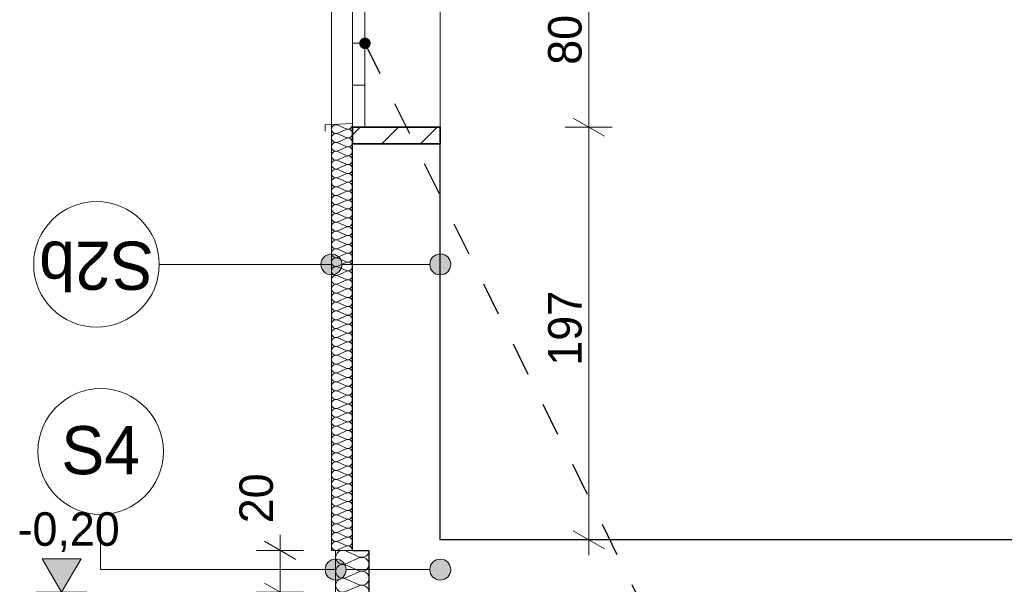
# Model space of a CAD drawing. Extents: x -547885 to -186295, y -25370 to 156194.
# Tile 11 of 256: x -537189 to -532485, y -12492 to -9797. Entities that reach past the tile are written whole.
import ezdxf

# ---------------------------------------------------------------- set-up
doc = ezdxf.new("R2010")
doc.units = 0
doc.header["$MEASUREMENT"] = 0
doc.linetypes.add('Przerywana', pattern=[320, 160, -160])
for name, color, linetype in [('Arch ocieplenie', 7, 'Continuous'), ('Arch opisy', 7, 'Continuous'), ('Arch zmurowania', 7, 'Continuous'), ('INWENT WYMIARY', 7, 'Continuous')]:
    doc.layers.add(name, color=color, linetype=linetype)
for name, color, linetype, lineweight in [('Arch ocieplenie_Nr_Pióra__100', 2, 'Continuous', 13), ('Arch opisy_Nr_Pióra__1', 7, 'Continuous', 25), ('Arch opisy_Nr_Pióra__21', 7, 'Continuous', 9), ('Arch stropy_Nr_Pióra__1', 7, 'Continuous', 25), ('Arch zmurowania_Nr_Pióra__21', 7, 'Continuous', 9), ('Arch zmurowania_Nr_Pióra__27', 7, 'Continuous', 35), ('INWENT WYMIARY_Nr_Pióra__21', 7, 'Continuous', 9), ('INWENT. OKNA_Nr_Pióra__5', 7, 'Continuous', 13), ('INWENT.ŚCIANY_Nr_Pióra__1', 7, 'Continuous', 25), ('INWENT.ŚCIANY_Nr_Pióra__21', 7, 'Continuous', 9)]:
    doc.layers.add(name, color=color, linetype=linetype, lineweight=lineweight)
for name, color, linetype, lineweight, true_color in [('Arch ocieplenie_Nr_Pióra__44', 7, 'Continuous', 9, 0x029e21), ('Arch okna_Nr_Pióra__9', 7, 'Continuous', 9, 0x3dad99), ('Arch wykończenie_Nr_Pióra__3', 7, 'Continuous', 18, 0xff6600)]:
    doc.layers.add(name, color=color, linetype=linetype, lineweight=lineweight, true_color=true_color)
doc.styles.add('GENERATED_STYLE_2', font='txt')
doc.styles.add('GENERATED_STYLE_7', font='txt')
doc.dimstyles.new('GENERATED_STYLE__13', dxfattribs={"dimtxt": 0.18, "dimasz": 109.44, "dimexe": 0.18, "dimexo": 0.0625, "dimgap": 0.09, "dimtad": 0, "dimtih": 1, "dimtoh": 1, "dimdec": 4, "dimzin": 0, "dimdsep": 46, "dimcen": 0.09, "dimadec": 0, "dimazin": 0, "dimtfac": 1, "dimtdec": 4, "dimtmove": 0, "dimatfit": 3, "dimldrblk": 'ARROWHEAD_11', "dimfxl": 0, "dimtolj": 1, "dimtzin": 0, "dimarcsym": 0})
doc.dimstyles.new('GENERATED_STYLE__6', dxfattribs={"dimtxt": 160.000002, "dimasz": 114, "dimexe": 0.18, "dimexo": 0, "dimgap": 0.09, "dimtad": 1, "dimdec": 0, "dimlfac": 0.1, "dimzin": 0, "dimdsep": 46, "dimtxsty": 'GENERATED_STYLE_2', "dimblk": 'ARROWHEAD_2', "dimblk1": 'ARROWHEAD_2', "dimblk2": 'ARROWHEAD_2', "dimcen": 0.09, "dimclrd": 7, "dimclre": 7, "dimclrt": 7, "dimazin": 0, "dimtfac": 1, "dimtdec": 4, "dimtmove": 2, "dimatfit": 3, "dimfxl": 0, "dimtolj": 1, "dimtzin": 0, "dimarcsym": 0})
doc.dimstyles.new('GENERATED_STYLE__7', dxfattribs={"dimtxt": 160.000002, "dimasz": 114, "dimexe": 0.18, "dimexo": 0, "dimgap": 0.09, "dimtad": 1, "dimdec": 0, "dimlfac": 0.1, "dimzin": 0, "dimdsep": 46, "dimtxsty": 'GENERATED_STYLE_2', "dimblk": 'ARROWHEAD_2', "dimblk1": 'ARROWHEAD_2', "dimblk2": 'ARROWHEAD_2', "dimcen": 0.09, "dimclrd": 7, "dimclre": 7, "dimclrt": 7, "dimazin": 0, "dimtfac": 1, "dimtdec": 4, "dimtmove": 0, "dimatfit": 3, "dimfxl": 0, "dimtolj": 1, "dimtzin": 0, "dimarcsym": 0})

# ---------------------------------------------------------------- blocks, each defined once
blk = doc.blocks.new('Izolacja cieplna 14_184', base_point=(-535519.6, -13329.6))
at = {"layer": 'Arch ocieplenie_Nr_Pióra__100', "linetype": 'Continuous'}
for p, q in [((-535567.2, -12360.1), (-535631.9, -12332.4)), ((-535631.9, -12393.5), (-535567.2, -12365.7)), ((-535567.2, -12426.8), (-535631.9, -12399.1)), ((-535631.9, -12460.1), (-535567.2, -12432.4)), ((-535567.2, -12493.5), (-535631.9, -12465.7)), ((-535631.9, -12526.8), (-535567.2, -12499.1)), ((-535567.2, -12560.1), (-535631.9, -12532.4)), ((-535631.9, -12593.5), (-535567.2, -12565.7)), ((-535567.2, -12626.8), (-535631.9, -12599.1)), ((-535631.9, -12660.1), (-535567.2, -12632.4)), ((-535567.2, -12693.5), (-535631.9, -12665.7)), ((-535631.9, -12726.8), (-535567.2, -12699.1)), ((-535567.2, -12760.1), (-535631.9, -12732.4)), ((-535631.9, -12793.5), (-535567.2, -12765.7)), ((-535567.2, -12826.8), (-535631.9, -12799.1)), ((-535631.9, -12860.1), (-535567.2, -12832.4)), ((-535567.2, -12893.5), (-535631.9, -12865.7)), ((-535631.9, -12926.8), (-535567.2, -12899.1)), ((-535567.2, -12960.1), (-535631.9, -12932.4)), ((-535631.9, -12993.5), (-535567.2, -12965.7)), ((-535567.2, -13026.8), (-535631.9, -12999.1)), ((-535631.9, -13060.1), (-535567.2, -13032.4)), ((-535567.2, -13093.5), (-535631.9, -13065.7)), ((-535631.9, -13126.8), (-535567.2, -13099.1)), ((-535567.2, -13160.1), (-535631.9, -13132.4)), ((-535631.9, -13193.5), (-535567.2, -13165.7)), ((-535567.2, -13226.8), (-535631.9, -13199.1)), ((-535631.9, -13260.1), (-535567.2, -13232.4)), ((-535567.2, -13293.5), (-535631.9, -13265.7)), ((-535631.9, -13326.8), (-535567.2, -13299.1))]:
    blk.add_line(p, q, dxfattribs=at)
for centre, start_param, end_param in [((-535645.5, -12362.9), 4.299595, 8.266775), ((-535553.6, -12329.6), 1.158004, 3.141593), ((-535553.6, -12396.3), 1.158004, 5.125183), ((-535645.5, -12429.6), 4.299595, 8.266775), ((-535645.5, -12496.3), 4.299595, 8.266775), ((-535553.6, -12462.9), 1.158004, 5.125183), ((-535553.6, -12529.6), 1.158004, 5.125183), ((-535645.5, -12562.9), 4.299595, 8.266775), ((-535645.5, -12629.6), 4.299595, 8.266775), ((-535553.6, -12596.3), 1.158004, 5.125183), ((-535553.6, -12662.9), 1.158004, 5.125183), ((-535645.5, -12696.3), 4.299595, 8.266775), ((-535553.6, -12729.6), 1.158004, 5.125183), ((-535645.5, -12762.9), 4.299595, 8.266775), ((-535645.5, -12829.6), 4.299595, 8.266775), ((-535553.6, -12796.3), 1.158004, 5.125183), ((-535553.6, -12862.9), 1.158004, 5.125183), ((-535645.5, -12896.3), 4.299595, 8.266775), ((-535645.5, -12962.9), 4.299595, 8.266775), ((-535553.6, -12929.6), 1.158004, 5.125183), ((-535553.6, -12996.3), 1.158004, 5.125183), ((-535645.5, -13029.6), 4.299595, 8.266775), ((-535553.6, -13062.9), 1.158004, 5.125183), ((-535645.5, -13096.3), 4.299595, 8.266775), ((-535553.6, -13129.6), 1.158004, 5.125183), ((-535645.5, -13162.9), 4.299595, 8.266775), ((-535553.6, -13196.3), 1.158004, 5.125183), ((-535645.5, -13229.6), 4.299595, 8.266775), ((-535645.5, -13296.3), 4.299595, 8.266775), ((-535553.6, -13262.9), 1.158004, 5.125183), ((-535553.6, -13329.6), 3.141593, 5.125182)]:
    blk.add_ellipse(centre, major_axis=(-34, 0), ratio=0.979555, start_param=start_param, end_param=end_param, dxfattribs=at)
blk = doc.blocks.new('Izolacja cieplna 14_185', base_point=(-535599.6, -10297.8))
at = {"layer": 'Arch ocieplenie_Nr_Pióra__44', "linetype": 'Continuous'}
for p, q in [((-535669.8, -10299.6), (-535629.4, -10317.2)), ((-535629.4, -10320.8), (-535669.8, -10338.4)), ((-535669.8, -10341.9), (-535629.4, -10359.5)), ((-535629.4, -10363.1), (-535669.8, -10380.7)), ((-535669.8, -10384.3), (-535629.4, -10401.9)), ((-535629.4, -10405.4), (-535669.8, -10423)), ((-535669.8, -10426.6), (-535629.4, -10444.2)), ((-535629.4, -10447.7), (-535669.8, -10465.4)), ((-535669.8, -10468.9), (-535629.4, -10486.5)), ((-535629.4, -10490.1), (-535669.8, -10507.7)), ((-535669.8, -10511.2), (-535629.4, -10528.9)), ((-535629.4, -10532.4), (-535669.8, -10550)), ((-535669.8, -10553.6), (-535629.4, -10571.2)), ((-535629.4, -10574.7), (-535669.8, -10592.3)), ((-535669.8, -10595.9), (-535629.4, -10613.5)), ((-535629.4, -10617.1), (-535669.8, -10634.7)), ((-535669.8, -10638.2), (-535629.4, -10655.8)), ((-535629.4, -10659.4), (-535669.8, -10677)), ((-535669.8, -10680.6), (-535629.4, -10698.2)), ((-535629.4, -10701.7), (-535669.8, -10719.3)), ((-535669.8, -10722.9), (-535629.4, -10740.5)), ((-535629.4, -10744.1), (-535669.8, -10761.7)), ((-535669.8, -10765.2), (-535629.4, -10782.8)), ((-535629.4, -10786.4), (-535669.8, -10804)), ((-535669.8, -10807.5), (-535629.4, -10825.2)), ((-535629.4, -10828.7), (-535669.8, -10846.3)), ((-535669.8, -10849.9), (-535629.4, -10867.5)), ((-535629.4, -10871), (-535669.8, -10888.6)), ((-535669.8, -10892.2), (-535629.4, -10909.8)), ((-535629.4, -10913.4), (-535669.8, -10931)), ((-535669.8, -10934.5), (-535629.4, -10952.1)), ((-535629.4, -10955.7), (-535669.8, -10973.3)), ((-535669.8, -10976.9), (-535629.4, -10994.5)), ((-535629.4, -10998), (-535669.8, -11015.6)), ((-535669.8, -11019.2), (-535629.4, -11036.8)), ((-535629.4, -11040.4), (-535669.8, -11058)), ((-535669.8, -11061.5), (-535629.4, -11079.1)), ((-535629.4, -11082.7), (-535669.8, -11100.3)), ((-535669.8, -11103.9), (-535629.4, -11121.5)), ((-535629.4, -11125), (-535669.8, -11142.6)), ((-535669.8, -11146.2), (-535629.4, -11163.8)), ((-535629.4, -11167.3), (-535669.8, -11185)), ((-535669.8, -11188.5), (-535629.4, -11206.1)), ((-535629.4, -11209.7), (-535669.8, -11227.3)), ((-535669.8, -11230.8), (-535629.4, -11248.4)), ((-535629.4, -11252), (-535669.8, -11269.6)), ((-535669.8, -11273.2), (-535629.4, -11290.8)), ((-535629.4, -11294.3), (-535669.8, -11311.9)), ((-535669.8, -11315.5), (-535629.4, -11333.1)), ((-535629.4, -11336.7), (-535669.8, -11354.3)), ((-535669.8, -11357.8), (-535629.4, -11375.4)), ((-535629.4, -11379), (-535669.8, -11396.6)), ((-535669.8, -11400.2), (-535629.4, -11417.8)), ((-535629.4, -11421.3), (-535669.8, -11438.9)), ((-535669.8, -11442.5), (-535629.4, -11460.1)), ((-535629.4, -11463.6), (-535669.8, -11481.3)), ((-535669.8, -11484.8), (-535629.4, -11502.4)), ((-535629.4, -11506), (-535669.8, -11523.6)), ((-535669.8, -11527.1), (-535629.4, -11544.7)), ((-535629.4, -11548.3), (-535669.8, -11565.9)), ((-535669.8, -11569.5), (-535629.4, -11587.1)), ((-535629.4, -11590.6), (-535669.8, -11608.2)), ((-535669.8, -11611.8), (-535629.4, -11629.4)), ((-535629.4, -11633), (-535669.8, -11650.6)), ((-535669.8, -11654.1), (-535629.4, -11671.7)), ((-535629.4, -11675.3), (-535669.8, -11692.9)), ((-535669.8, -11696.5), (-535629.4, -11714.1)), ((-535629.4, -11717.6), (-535669.8, -11735.2)), ((-535669.8, -11738.8), (-535629.4, -11756.4)), ((-535629.4, -11759.9), (-535669.8, -11777.6)), ((-535669.8, -11781.1), (-535629.4, -11798.7)), ((-535629.4, -11802.3), (-535669.8, -11819.9)), ((-535669.8, -11823.4), (-535629.4, -11841.1)), ((-535629.4, -11844.6), (-535669.8, -11862.2)), ((-535669.8, -11865.8), (-535629.4, -11883.4)), ((-535629.4, -11886.9), (-535669.8, -11904.5)), ((-535669.8, -11908.1), (-535629.4, -11925.7)), ((-535629.4, -11929.3), (-535669.8, -11946.9)), ((-535669.8, -11950.4), (-535629.4, -11968)), ((-535629.4, -11971.6), (-535669.8, -11989.2)), ((-535669.8, -11992.8), (-535629.4, -12010.4)), ((-535629.4, -12013.9), (-535669.8, -12031.5)), ((-535669.8, -12035.1), (-535629.4, -12052.7)), ((-535629.4, -12056.3), (-535669.8, -12073.9)), ((-535669.8, -12077.4), (-535629.4, -12095)), ((-535629.4, -12098.6), (-535669.8, -12116.2)), ((-535669.8, -12119.7), (-535629.4, -12137.4)), ((-535629.4, -12140.9), (-535669.8, -12158.5)), ((-535669.8, -12162.1), (-535629.4, -12179.7)), ((-535629.4, -12183.2), (-535669.8, -12200.8)), ((-535669.8, -12204.4), (-535629.4, -12222)), ((-535629.4, -12225.6), (-535669.8, -12243.2)), ((-535669.8, -12246.7), (-535629.4, -12264.3)), ((-535629.4, -12267.9), (-535669.8, -12285.5)), ((-535669.8, -12289.1), (-535629.4, -12306.7)), ((-535629.4, -12310.2), (-535669.8, -12327.8))]:
    blk.add_line(p, q, dxfattribs=at)
for centre, start_param, end_param in [((-535678.3, -10319), 1.158003, 5.125183), ((-535620.8, -10297.8), 4.299596, 6.283185), ((-535678.3, -10361.3), 1.158003, 5.125183), ((-535620.8, -10340.1), 4.299595, 8.266774), ((-535678.3, -10403.6), 1.158003, 5.125183), ((-535620.8, -10382.5), 4.299595, 8.266774), ((-535678.3, -10446), 1.158003, 5.125183), ((-535620.8, -10424.8), 4.299595, 8.266774), ((-535678.3, -10488.3), 1.158003, 5.125183), ((-535620.8, -10467.1), 4.299595, 8.266774), ((-535620.8, -10509.5), 4.299595, 8.266774), ((-535678.3, -10530.6), 1.158003, 5.125183), ((-535620.8, -10551.8), 4.299595, 8.266774), ((-535678.3, -10573), 1.158003, 5.125183), ((-535620.8, -10594.1), 4.299595, 8.266774), ((-535678.3, -10615.3), 1.158003, 5.125183), ((-535620.8, -10636.5), 4.299595, 8.266774), ((-535678.3, -10657.6), 1.158003, 5.125183), ((-535678.3, -10699.9), 1.158003, 5.125183), ((-535620.8, -10678.8), 4.299595, 8.266774), ((-535678.3, -10742.3), 1.158003, 5.125183), ((-535620.8, -10721.1), 4.299595, 8.266774), ((-535678.3, -10784.6), 1.158003, 5.125183), ((-535620.8, -10763.4), 4.299595, 8.266774), ((-535678.3, -10826.9), 1.158003, 5.125183), ((-535620.8, -10805.8), 4.299595, 8.266774), ((-535678.3, -10869.3), 1.158003, 5.125183), ((-535620.8, -10848.1), 4.299595, 8.266774), ((-535678.3, -10911.6), 1.158003, 5.125183), ((-535620.8, -10890.4), 4.299595, 8.266774), ((-535620.8, -10932.8), 4.299595, 8.266774), ((-535678.3, -10953.9), 1.158003, 5.125183), ((-535620.8, -10975.1), 4.299595, 8.266774), ((-535678.3, -10996.2), 1.158003, 5.125183), ((-535620.8, -11017.4), 4.299595, 8.266774), ((-535678.3, -11038.6), 1.158003, 5.125183), ((-535620.8, -11059.7), 4.299595, 8.266774), ((-535678.3, -11080.9), 1.158003, 5.125183), ((-535678.3, -11123.2), 1.158003, 5.125183), ((-535620.8, -11102.1), 4.299595, 8.266774), ((-535678.3, -11165.6), 1.158003, 5.125183), ((-535620.8, -11144.4), 4.299595, 8.266774), ((-535678.3, -11207.9), 1.158003, 5.125183), ((-535620.8, -11186.7), 4.299595, 8.266774), ((-535678.3, -11250.2), 1.158003, 5.125183), ((-535620.8, -11229.1), 4.299595, 8.266774), ((-535678.3, -11292.6), 1.158003, 5.125183), ((-535620.8, -11271.4), 4.299595, 8.266774), ((-535678.3, -11334.9), 1.158003, 5.125183), ((-535620.8, -11313.7), 4.299595, 8.266774), ((-535620.8, -11356), 4.299595, 8.266774), ((-535678.3, -11377.2), 1.158003, 5.125183), ((-535620.8, -11398.4), 4.299595, 8.266774), ((-535678.3, -11419.5), 1.158003, 5.125183), ((-535620.8, -11440.7), 4.299595, 8.266774), ((-535678.3, -11461.9), 1.158003, 5.125183), ((-535620.8, -11483), 4.299595, 8.266774), ((-535678.3, -11504.2), 1.158003, 5.125183), ((-535678.3, -11546.5), 1.158003, 5.125183), ((-535620.8, -11525.4), 4.299595, 8.266774), ((-535678.3, -11588.9), 1.158003, 5.125183), ((-535620.8, -11567.7), 4.299595, 8.266774), ((-535678.3, -11631.2), 1.158003, 5.125183), ((-535620.8, -11610), 4.299595, 8.266774), ((-535678.3, -11673.5), 1.158003, 5.125183), ((-535620.8, -11652.3), 4.299595, 8.266774), ((-535678.3, -11715.8), 1.158003, 5.125183), ((-535620.8, -11694.7), 4.299595, 8.266774), ((-535678.3, -11758.2), 1.158003, 5.125183), ((-535620.8, -11737), 4.299595, 8.266774), ((-535620.8, -11779.3), 4.299595, 8.266774), ((-535678.3, -11800.5), 1.158003, 5.125183), ((-535620.8, -11821.7), 4.299595, 8.266774), ((-535678.3, -11842.8), 1.158003, 5.125183), ((-535620.8, -11864), 4.299595, 8.266774), ((-535678.3, -11885.2), 1.158003, 5.125183), ((-535620.8, -11906.3), 4.299595, 8.266774), ((-535678.3, -11927.5), 1.158003, 5.125183), ((-535678.3, -11969.8), 1.158003, 5.125183), ((-535620.8, -11948.7), 4.299595, 8.266774), ((-535678.3, -12012.1), 1.158003, 5.125183), ((-535620.8, -11991), 4.299595, 8.266774), ((-535678.3, -12054.5), 1.158003, 5.125183), ((-535620.8, -12033.3), 4.299595, 8.266774), ((-535678.3, -12096.8), 1.158003, 5.125183), ((-535620.8, -12075.6), 4.299595, 8.266774), ((-535678.3, -12139.1), 1.158003, 5.125183), ((-535620.8, -12118), 4.299595, 8.266774), ((-535678.3, -12181.5), 1.158003, 5.125183), ((-535620.8, -12160.3), 4.299595, 8.266774), ((-535620.8, -12202.6), 4.299595, 8.266774), ((-535678.3, -12223.8), 1.158003, 5.125183), ((-535620.8, -12245), 4.299595, 8.266774), ((-535678.3, -12266.1), 1.158003, 5.125183), ((-535620.8, -12287.3), 4.299595, 8.266774), ((-535678.3, -12308.4), 1.158003, 5.125183), ((-535620.8, -12329.6), 6.283185, 8.266774)]:
    blk.add_ellipse(centre, major_axis=(21.3, 0), ratio=0.995194, start_param=start_param, end_param=end_param, dxfattribs=at)
blk = doc.blocks.new('Ściana_27', base_point=(-535599.6, -10309.6))
at = {"layer": 'Arch zmurowania_Nr_Pióra__21', "linetype": 'Continuous'}
h = blk.add_hatch(dxfattribs=at)
h.set_pattern_fill('Common_Brick', color=256, style=0, pattern_type=2)
h.set_pattern_definition([(45, (0, 0), (-91.923878, 91.923878), [])])
h.paths.add_polyline_path([(-535599.6, -10389.6), (-535179.6, -10389.6), (-535179.6, -10309.6), (-535599.6, -10309.6)], flags=0)
at = {"layer": 'Arch zmurowania_Nr_Pióra__27', "linetype": 'Continuous'}
for p, q in [((-535179.6, -10309.6), (-535599.6, -10309.6)), ((-535599.6, -10309.6), (-535599.6, -10389.6)), ((-535179.6, -10389.6), (-535179.6, -10309.6)), ((-535599.6, -10389.6), (-535179.6, -10389.6))]:
    blk.add_line(p, q, dxfattribs=at)
blk = doc.blocks.new('Wymiary_70', base_point=(-536988.8, -12529.6))
at = {"layer": 'INWENT WYMIARY_Nr_Pióra__21', "linetype": 'Continuous'}
blk.add_hatch(color=256, dxfattribs=at).paths.add_polyline_path([(-536988.8, -12529.6), (-537081.6, -12369.6), (-536896, -12369.6)], flags=0)
for p, q in [((-536988.8, -12529.6), (-537081.6, -12369.6)), ((-537081.6, -12369.6), (-536896, -12369.6)), ((-536896, -12369.6), (-536988.8, -12529.6)), ((-536988.8, -12529.6), (-537108.8, -12529.6)), ((-536988.8, -12529.6), (-536868.8, -12529.6))]:
    blk.add_line(p, q, dxfattribs=at)
at = {"layer": 'INWENT WYMIARY_Nr_Pióra__21', "insert": (-537198.9, -12337.6), "char_height": 160, "attachment_point": 7, "style": 'GENERATED_STYLE_2'}
blk.add_mtext('{-0,20}', dxfattribs=at)
blk = doc.blocks.new('*D513')
at = {"layer": 'INWENT WYMIARY_Nr_Pióra__21', "linetype": 'Continuous'}
for p, q in [((-534545.4, -10266.3), (-534395.4, -10352.9)), ((-534357.9, -10309.6), (-534582.9, -10309.6)), ((-534470.4, -12279.6), (-534470.4, -10309.6)), ((-534545.4, -12236.3), (-534395.4, -12322.9)), ((-534357.9, -12279.6), (-534582.9, -12279.6)), ((-534470.4, -12353), (-534470.4, -12279.6))]:
    blk.add_line(p, q, dxfattribs=at)
at = {"layer": 'INWENT WYMIARY_Nr_Pióra__21', "char_height": 160, "attachment_point": 7, "rotation": 90, "style": 'GENERATED_STYLE_2'}
for s, insert in [('{22}', (-534502.4, -9246.3)), ('{80}', (-534502.4, -10012)), ('{197}', (-534502.4, -11448.2))]:
    blk.add_mtext(s, dxfattribs=dict(at, insert=insert))
blk = doc.blocks.new('ARROWHEAD_2')
at = {"color": 0, "linetype": 'Continuous', "lineweight": 0}
for p, q in [((-0.378, -0.655), (0.378, 0.655)), ((0, 0), (-1, 0))]:
    blk.add_line(p, q, dxfattribs=at)
blk = doc.blocks.new('*D514')
at = {"layer": 'INWENT WYMIARY_Nr_Pióra__21', "linetype": 'Continuous'}
for p, q in [((-534545.4, -9466.3), (-534395.4, -9552.9)), ((-534357.9, -9509.6), (-534582.9, -9509.6)), ((-534470.4, -10309.6), (-534470.4, -9509.6)), ((-534545.4, -10266.3), (-534395.4, -10352.9)), ((-534357.9, -10309.6), (-534582.9, -10309.6))]:
    blk.add_line(p, q, dxfattribs=at)
at = {"layer": 'INWENT WYMIARY_Nr_Pióra__21', "char_height": 160, "attachment_point": 7, "rotation": 90, "style": 'GENERATED_STYLE_2'}
for s, insert in [('{22}', (-534502.4, -9246.3)), ('{80}', (-534502.4, -10012)), ('{197}', (-534502.4, -11448.2))]:
    blk.add_mtext(s, dxfattribs=dict(at, insert=insert))
blk = doc.blocks.new('*D515')
at = {"layer": 'INWENT WYMIARY_Nr_Pióra__21', "linetype": 'Continuous'}
for p, q in [((-534470.4, -9289.6), (-534470.4, -9216.3)), ((-534395.4, -9332.9), (-534545.4, -9246.3)), ((-534357.9, -9289.6), (-534582.9, -9289.6)), ((-534470.4, -9509.6), (-534470.4, -9289.6)), ((-534545.4, -9466.3), (-534395.4, -9552.9)), ((-534357.9, -9509.6), (-534582.9, -9509.6))]:
    blk.add_line(p, q, dxfattribs=at)
at = {"layer": 'INWENT WYMIARY_Nr_Pióra__21', "char_height": 160, "attachment_point": 7, "rotation": 90, "style": 'GENERATED_STYLE_2'}
for s, insert in [('{22}', (-534502.4, -9246.3)), ('{80}', (-534502.4, -10012)), ('{197}', (-534502.4, -11448.2))]:
    blk.add_mtext(s, dxfattribs=dict(at, insert=insert))
blk = doc.blocks.new('*D520')
at = {"layer": 'INWENT WYMIARY_Nr_Pióra__21', "linetype": 'Continuous'}
for p, q in [((-536020.1, -12486.3), (-535870.1, -12572.9)), ((-535832.6, -12529.6), (-536057.6, -12529.6)), ((-535945.1, -13329.6), (-535945.1, -12529.6)), ((-536020.1, -13286.3), (-535870.1, -13372.9)), ((-535832.6, -13329.6), (-536057.6, -13329.6)), ((-535945.1, -13403), (-535945.1, -13329.6))]:
    blk.add_line(p, q, dxfattribs=at)
at = {"layer": 'INWENT WYMIARY_Nr_Pióra__21', "char_height": 160, "attachment_point": 7, "rotation": 90, "style": 'GENERATED_STYLE_2'}
for s, insert in [('{20}', (-535977.1, -12200.3)), ('{80}', (-535977.1, -13032))]:
    blk.add_mtext(s, dxfattribs=dict(at, insert=insert))
blk = doc.blocks.new('*D521')
at = {"layer": 'INWENT WYMIARY_Nr_Pióra__21', "linetype": 'Continuous'}
for p, q in [((-535945.1, -12329.6), (-535945.1, -12256.3)), ((-535870.1, -12372.9), (-536020.1, -12286.3)), ((-535832.6, -12329.6), (-536057.6, -12329.6)), ((-535945.1, -12529.6), (-535945.1, -12329.6)), ((-536020.1, -12486.3), (-535870.1, -12572.9)), ((-535832.6, -12529.6), (-536057.6, -12529.6))]:
    blk.add_line(p, q, dxfattribs=at)
at = {"layer": 'INWENT WYMIARY_Nr_Pióra__21', "char_height": 160, "attachment_point": 7, "rotation": 90, "style": 'GENERATED_STYLE_2'}
for s, insert in [('{20}', (-535977.1, -12200.3)), ('{80}', (-535977.1, -13032))]:
    blk.add_mtext(s, dxfattribs=dict(at, insert=insert))
blk = doc.blocks.new('ARROWHEAD_11')
at = {"color": 0, "linetype": 'Continuous', "lineweight": 0}
blk.add_line((0, 0), (-1, 0), dxfattribs=at)
at = {"color": 0, "linetype": 'Continuous', "lineweight": 0, "const_width": 0.25, "flags": 128}
blk.add_lwpolyline([(-0.125, 0, 1), (0.125, 0, 1)], format="xyb", close=True, dxfattribs=at)
blk = doc.blocks.new('Linia_111', base_point=(-535179.6, -12421.7))
at = {"layer": 'Arch opisy_Nr_Pióra__21', "linetype": 'Continuous'}
for points in [[(-535629.6, -12421.7), (-535633.4, -12402.6), (-535644.2, -12386.3), (-535660.4, -12375.5), (-535679.6, -12371.7), (-535698.7, -12375.5), (-535714.9, -12386.3), (-535725.7, -12402.6), (-535729.6, -12421.7), (-535725.7, -12440.8), (-535714.9, -12457.1), (-535698.7, -12467.9), (-535679.6, -12471.7), (-535660.4, -12467.9), (-535644.2, -12457.1), (-535633.4, -12440.8)], [(-535129.6, -12421.7), (-535133.4, -12402.6), (-535144.2, -12386.3), (-535160.4, -12375.5), (-535179.6, -12371.7), (-535198.7, -12375.5), (-535214.9, -12386.3), (-535225.7, -12402.6), (-535229.6, -12421.7), (-535225.7, -12440.8), (-535214.9, -12457.1), (-535198.7, -12467.9), (-535179.6, -12471.7), (-535160.4, -12467.9), (-535144.2, -12457.1), (-535133.4, -12440.8)]]:
    blk.add_hatch(color=256, dxfattribs=at).paths.add_polyline_path(points, flags=0)
blk.add_line((-535229.6, -12421.7), (-535629.6, -12421.7), dxfattribs=at)
for centre in [(-535679.6, -12421.7), (-535179.6, -12421.7)]:
    blk.add_circle(centre, 50, dxfattribs=at)
blk = doc.blocks.new('Linia_116', base_point=(-536802.1, -12421.7))
at = {"layer": 'Arch opisy_Nr_Pióra__21', "linetype": 'Continuous'}
blk.add_line((-536802.1, -12421.7), (-536802.1, -12157.8), dxfattribs=at)
blk.add_circle((-536802.1, -11857.8), 300, dxfattribs=at)
blk = doc.blocks.new('Linia_119', base_point=(-535179.6, -10964.7))
at = {"layer": 'Arch opisy_Nr_Pióra__21', "linetype": 'Continuous'}
for points in [[(-535649.6, -10964.7), (-535653.4, -10945.5), (-535664.2, -10929.3), (-535680.4, -10918.5), (-535699.6, -10914.7), (-535718.7, -10918.5), (-535734.9, -10929.3), (-535745.7, -10945.5), (-535749.6, -10964.7), (-535745.7, -10983.8), (-535734.9, -11000), (-535718.7, -11010.9), (-535699.6, -11014.7), (-535680.4, -11010.9), (-535664.2, -11000), (-535653.4, -10983.8)], [(-535129.6, -10964.7), (-535133.4, -10945.5), (-535144.2, -10929.3), (-535160.4, -10918.5), (-535179.6, -10914.7), (-535198.7, -10918.5), (-535214.9, -10929.3), (-535225.7, -10945.5), (-535229.6, -10964.7), (-535225.7, -10983.8), (-535214.9, -11000), (-535198.7, -11010.9), (-535179.6, -11014.7), (-535160.4, -11010.9), (-535144.2, -11000), (-535133.4, -10983.8)]]:
    blk.add_hatch(color=256, dxfattribs=at).paths.add_polyline_path(points, flags=0)
blk.add_line((-535229.6, -10964.7), (-535649.6, -10964.7), dxfattribs=at)
for centre in [(-535699.6, -10964.7), (-535179.6, -10964.7)]:
    blk.add_circle(centre, 50, dxfattribs=at)
blk = doc.blocks.new('Linia_120', base_point=(-535699.6, -10964.7))
at = {"layer": 'Arch opisy_Nr_Pióra__21', "linetype": 'Continuous'}
blk.add_line((-535699.6, -10964.7), (-536522.1, -10964.7), dxfattribs=at)
blk.add_circle((-536822.1, -10964.7), 300, dxfattribs=at)

msp = doc.modelspace()

# ---------------------------------------------------------------- linework, layer by layer
at = {"layer": 'Arch okna_Nr_Pióra__9', "linetype": 'Continuous'}
for p, q in [((-535599.6, -10309.6), (-535599.6, -9509.6)), ((-535539.6, -10309.6), (-535539.6, -9509.6)), ((-535539.6, -9909.6), (-535599.6, -9909.6)), ((-535539.6, -10109.6), (-535599.6, -10109.6)), ((-535539.6, -10309.6), (-535599.6, -10309.6))]:
    msp.add_line(p, q, dxfattribs=at)
at = {"layer": 'Arch opisy_Nr_Pióra__21', "linetype": 'Continuous'}
msp.add_line((-535679.6, -12421.7), (-536802.1, -12421.7), dxfattribs=at)
at = {"layer": 'Arch stropy_Nr_Pióra__1', "linetype": 'Continuous'}
msp.add_line((-528429.6, -12279.6), (-535179.6, -12279.6), dxfattribs=at)
at = {"layer": 'Arch wykończenie_Nr_Pióra__3', "linetype": 'Continuous'}
for p, q in [((-535699.6, -8882.4), (-535699.6, -12329.6)), ((-535699.6, -12329.6), (-535599.6, -12329.6)), ((-535679.6, -12329.6), (-535679.6, -13329.6))]:
    msp.add_line(p, q, dxfattribs=at)
at = {"layer": 'INWENT. OKNA_Nr_Pióra__5', "linetype": 'Continuous'}
for p, q in [((-535599.6, -10292.4), (-535729.6, -10298.4)), ((-535729.6, -10298.4), (-535729.6, -10328.4))]:
    msp.add_line(p, q, dxfattribs=at)
at = {"layer": 'INWENT.ŚCIANY_Nr_Pióra__1', "linetype": 'Continuous'}
for p, q in [((-535599.6, -12329.6), (-535599.6, -10389.6)), ((-535179.6, -10389.6), (-535599.6, -10389.6)), ((-535214.6, -10389.6), (-535504.6, -10389.6)), ((-535179.6, -12279.6), (-535179.6, -10389.6)), ((-535599.6, -12329.6), (-535519.6, -12329.6)), ((-535519.6, -13728.8), (-535519.6, -12329.6))]:
    msp.add_line(p, q, dxfattribs=at)
at = {"layer": 'INWENT.ŚCIANY_Nr_Pióra__21', "linetype": 'Continuous'}
for p, q in [((-535599.6, -10389.6), (-535599.6, -9509.6)), ((-535179.6, -10389.6), (-535179.6, -9509.6))]:
    msp.add_line(p, q, dxfattribs=at)

# ---------------------------------------------------------------- block references
at = {"layer": 'Arch ocieplenie', "color": 104, "linetype": 'Continuous', "lineweight": 13, "true_color": 0x029e21}
for name, p in [('Izolacja cieplna 14_185', (-535599.6, -10297.8)), ('Izolacja cieplna 14_184', (-535519.6, -13329.6))]:
    msp.add_blockref(name, p, dxfattribs=at)
at = {"layer": 'Arch opisy', "linetype": 'Continuous'}
for name, p in [('Linia_120', (-535699.6, -10964.7)), ('Linia_119', (-535179.6, -10964.7)), ('Linia_116', (-536802.1, -12421.7)), ('Linia_111', (-535179.6, -12421.7))]:
    msp.add_blockref(name, p, dxfattribs=at)
at = {"layer": 'Arch zmurowania'}
msp.add_blockref('Ściana_27', (-535599.6, -10309.6), dxfattribs=at)
at = {"layer": 'INWENT WYMIARY', "linetype": 'Continuous'}
msp.add_blockref('Wymiary_70', (-536988.8, -12529.6), dxfattribs=at)

# ---------------------------------------------------------------- texts
at = {"layer": 'Arch opisy_Nr_Pióra__1', "linetype": 'Continuous', "insert": (-536822.1, -11086), "char_height": 230, "attachment_point": 2, "rotation": 180, "style": 'GENERATED_STYLE_7'}
msp.add_mtext('{S2b}', dxfattribs=at)
at = {"layer": 'Arch opisy_Nr_Pióra__1', "linetype": 'Continuous', "insert": (-536802.1, -11736.4), "char_height": 230, "attachment_point": 2, "style": 'GENERATED_STYLE_7'}
msp.add_mtext('{S4}', dxfattribs=at)

# ---------------------------------------------------------------- dimensions: what is measured, and where the dimension line sits
at = {"layer": 'INWENT WYMIARY', "linetype": 'Continuous'}
for base, p1, p2, dimstyle, picture, middle in [((-534470.4, -12279.6), (-534771.8, -12279.6), (-535179.6, -10309.6), 'GENERATED_STYLE__7', '*D513', (-534582.4, -11266.1)), ((-534470.4, -12279.6), (-535179.6, -10309.6), (-535179.6, -9509.6), 'GENERATED_STYLE__7', '*D514', (-534582.4, -9890.6)), ((-534470.4, -12279.6), (-535179.6, -9509.6), (-535179.6, -9289.6), 'GENERATED_STYLE__7', '*D515', (-534582.4, -9124.8)), ((-535945.1, -13329.6), (-535679.6, -13329.6), (-536062.7, -12529.6), 'GENERATED_STYLE__7', '*D520', (-536057.1, -12910.6)), ((-535945.1, -13329.6), (-536062.7, -12529.6), (-535699.6, -12329.6), 'GENERATED_STYLE__6', '*D521', (-536057.1, -12078.8))]:
    dim = msp.add_linear_dim(base=base, p1=p1, p2=p2, angle=90, dimstyle=dimstyle, dxfattribs=at)
    dim.commit()
    dim.dimension.update_dxf_attribs({"geometry": picture, "text_midpoint": middle})

# ---------------------------------------------------------------- leaders
at = {"layer": 'Arch opisy_Nr_Pióra__21', "linetype": 'Przerywana', "annotation_type": 0, "has_hookline": 1, "hookline_direction": 1, "text_width": 2528.6}
msp.add_leader([(-535539.6, -9909.6), (-533040.5, -14974.9), (-532564.7, -14974.9)], dimstyle='GENERATED_STYLE__13', dxfattribs=at)

doc.saveas('drawing.dxf')
